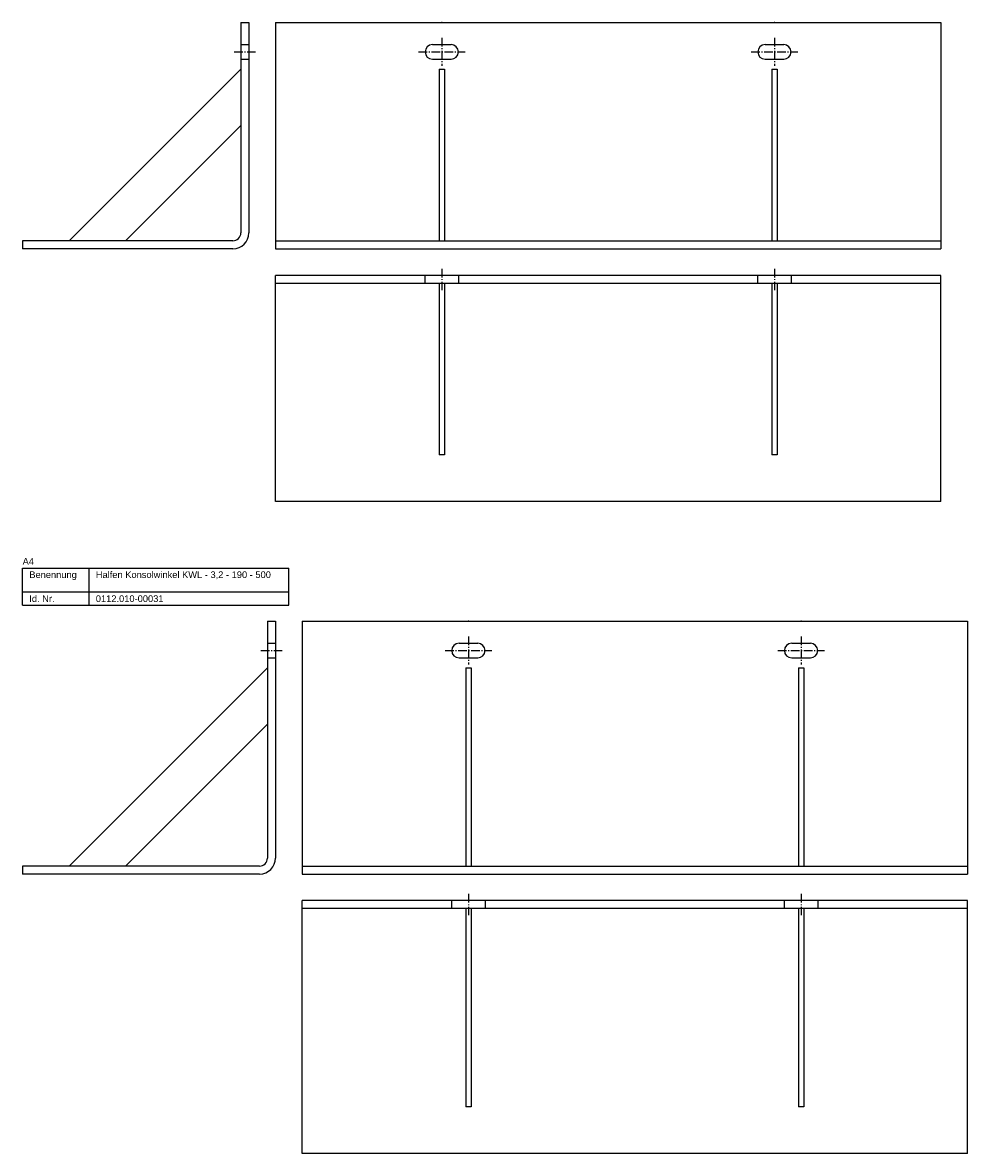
# Model space of a CAD drawing. Header units: millimetres. Extents: x 3683 to 6843, y -2519 to 868.
# Tile 7 of 12: x 3683 to 4393, y -809 to 41. Entities that reach past the tile are written whole.
import ezdxf

# ---------------------------------------------------------------- set-up
doc = ezdxf.new("R2010")
doc.units = ezdxf.units.MM
doc.linetypes.add('MITTELLINIE', pattern=[0.977, 0.65, -0.13, 0.067, -0.13])
doc.linetypes.add('VERDECKT', pattern=[9.525, 6.35, -3.175])
doc.layers.add('HALFEN-KONSOLANKER', color=2, linetype='CONTINUOUS')
doc.styles.add('ARIAL50', font='ARIAL.TTF', dxfattribs={"height": 5})

msp = doc.modelspace()

# ---------------------------------------------------------------- linework, layer by layer
at = {"layer": 'HALFEN-KONSOLANKER'}
for p, q in [((3847.13, 40.77), (3847.13, -117.23)), ((3847.13, 40.77), (3853.13, 40.77)), ((3853.13, 40.77), (3853.13, -117.23)), ((3873.13, 40.77), (4373.13, 40.77)), ((3873.13, 40.77), (3873.13, -129.23)), ((4373.13, 40.77), (4373.13, -129.23)), ((3991.13, 24.27), (4005.13, 24.27)), ((4241.13, 24.27), (4255.13, 24.27)), ((3991.13, 13.27), (4005.13, 13.27)), ((4241.13, 13.27), (4255.13, 13.27)), ((3847.13, 5.77), (3718.13, -123.23)), ((3996.13, 5.77), (3996.13, -123.23)), ((3996.13, 5.77), (4000.13, 5.77)), ((4000.13, 5.77), (4000.13, -123.23)), ((4246.13, 5.77), (4246.13, -123.23)), ((4246.13, 5.77), (4250.13, 5.77)), ((4250.13, 5.77), (4250.13, -123.23)), ((3847.13, -36.65), (3760.56, -123.23)), ((3841.13, -123.23), (3683.13, -123.23)), ((3683.13, -123.23), (3683.13, -129.23)), ((3873.13, -123.23), (4373.13, -123.23)), ((3841.13, -129.23), (3683.13, -129.23)), ((3873.13, -129.23), (4373.13, -129.23)), ((4373.13, -149.23), (3873.13, -149.23)), ((3873.13, -319.23), (3873.13, -149.23)), ((4373.13, -319.23), (4373.13, -149.23)), ((4373.13, -155.23), (3873.13, -155.23)), ((3996.13, -155.23), (3996.13, -284.23)), ((4000.13, -155.23), (4000.13, -284.23)), ((4246.13, -155.23), (4246.13, -284.23)), ((4250.13, -155.23), (4250.13, -284.23)), ((4000.13, -284.23), (3996.13, -284.23)), ((4250.13, -284.23), (4246.13, -284.23)), ((4373.13, -319.23), (3873.13, -319.23)), ((3683.13, -369.23), (3883.13, -369.23)), ((3683.13, -397.23), (3683.13, -369.23)), ((3733.13, -397.23), (3733.13, -369.23)), ((3883.13, -397.23), (3883.13, -369.23)), ((3683.13, -387.23), (3883.13, -387.23)), ((3683.13, -397.23), (3883.13, -397.23)), ((3867.13, -409.23), (3867.13, -587.23)), ((3867.13, -409.23), (3873.13, -409.23)), ((3873.13, -409.23), (3873.13, -587.23)), ((3893.13, -409.23), (4393.13, -409.23)), ((3893.13, -409.23), (3893.13, -599.23)), ((4393.13, -409.23), (4393.13, -599.23)), ((4011.13, -425.73), (4025.13, -425.73)), ((4261.13, -425.73), (4275.13, -425.73)), ((4011.13, -436.73), (4025.13, -436.73)), ((4261.13, -436.73), (4275.13, -436.73)), ((3867.13, -444.23), (3718.13, -593.23)), ((4016.13, -444.23), (4016.13, -593.23)), ((4016.13, -444.23), (4020.13, -444.23)), ((4020.13, -444.23), (4020.13, -593.23)), ((4266.13, -444.23), (4266.13, -593.23)), ((4266.13, -444.23), (4270.13, -444.23)), ((4270.13, -444.23), (4270.13, -593.23)), ((3867.13, -486.65), (3760.56, -593.23)), ((3861.13, -593.23), (3683.13, -593.23)), ((3683.13, -593.23), (3683.13, -599.23)), ((3893.13, -593.23), (4393.13, -593.23)), ((3861.13, -599.23), (3683.13, -599.23)), ((3893.13, -599.23), (4393.13, -599.23)), ((4393.13, -619.23), (3893.13, -619.23)), ((3893.13, -809.23), (3893.13, -619.23)), ((4393.13, -809.23), (4393.13, -619.23)), ((4393.13, -625.23), (3893.13, -625.23)), ((4016.13, -625.23), (4016.13, -774.23)), ((4020.13, -625.23), (4020.13, -774.23)), ((4266.13, -625.23), (4266.13, -774.23)), ((4270.13, -625.23), (4270.13, -774.23)), ((4020.13, -774.23), (4016.13, -774.23)), ((4270.13, -774.23), (4266.13, -774.23)), ((4393.13, -809.23), (3893.13, -809.23))]:
    msp.add_line(p, q, dxfattribs=at)
at = {"layer": 'HALFEN-KONSOLANKER', "color": 1, "linetype": 'MITTELLINIE', "ltscale": 10}
for p, q in [((3998.13, 29.27), (3998.13, 8.27)), ((4248.13, 29.27), (4248.13, 8.27)), ((3842.13, 18.77), (3858.13, 18.77)), ((3980.63, 18.77), (4015.63, 18.77)), ((4230.63, 18.77), (4265.63, 18.77)), ((3998.13, -144.23), (3998.13, -160.23)), ((4248.13, -144.23), (4248.13, -160.23)), ((4018.13, -420.73), (4018.13, -441.73)), ((4268.13, -420.73), (4268.13, -441.73)), ((3862.13, -431.23), (3878.13, -431.23)), ((4000.63, -431.23), (4035.63, -431.23)), ((4250.63, -431.23), (4285.63, -431.23)), ((4018.13, -614.23), (4018.13, -630.23)), ((4268.13, -614.23), (4268.13, -630.23))]:
    msp.add_line(p, q, dxfattribs=at)
at = {"layer": 'HALFEN-KONSOLANKER', "color": 1, "linetype": 'VERDECKT'}
for p, q in [((3847.13, 24.27), (3853.13, 24.27)), ((3847.13, 13.27), (3853.13, 13.27)), ((3985.63, -155.23), (3985.63, -149.23)), ((4010.63, -149.23), (4010.63, -155.23)), ((4235.63, -155.23), (4235.63, -149.23)), ((4260.63, -149.23), (4260.63, -155.23)), ((3867.13, -425.73), (3873.13, -425.73)), ((3867.13, -436.73), (3873.13, -436.73)), ((4005.63, -625.23), (4005.63, -619.23)), ((4030.63, -619.23), (4030.63, -625.23)), ((4255.63, -625.23), (4255.63, -619.23)), ((4280.63, -619.23), (4280.63, -625.23))]:
    msp.add_line(p, q, dxfattribs=at)
at = {"layer": 'HALFEN-KONSOLANKER'}
for centre, radius, start, end in [((3991.13, 18.77), 5.5, 90, 270), ((4005.13, 18.77), 5.5, 270, 90), ((4241.13, 18.77), 5.5, 90, 270), ((4255.13, 18.77), 5.5, 270, 90), ((3841.13, -117.23), 6, 270, 0), ((3841.13, -117.23), 12, 270, 0), ((4011.13, -431.23), 5.5, 90, 270), ((4025.13, -431.23), 5.5, 270, 90), ((4261.13, -431.23), 5.5, 90, 270), ((4275.13, -431.23), 5.5, 270, 90), ((3861.13, -587.23), 6, 270, 0), ((3861.13, -587.23), 12, 270, 0)]:
    msp.add_arc(centre, radius, start, end, dxfattribs=at)
for p in [(3998.13, 40.77), (3998.13, 40.77), (4248.13, 40.77), (4248.13, 40.77), (4018.13, -409.23), (4018.13, -409.23), (4268.13, -409.23), (4268.13, -409.23)]:
    msp.add_point(p, dxfattribs=at)

# ---------------------------------------------------------------- texts
at = {"layer": 'HALFEN-KONSOLANKER', "style": 'ARIAL50'}
for s, p in [('A4', (3683.13, -366.73)), ('Benennung', (3688.13, -376.73)), ('Halfen Konsolwinkel KWL - 3,2 - 190 - 500', (3738.13, -376.73)), ('Id. Nr.', (3688.13, -394.73)), ('0112.010-00031', (3738.13, -394.73))]:
    msp.add_text(s, height=5, dxfattribs=at).set_placement(p)

doc.saveas('drawing.dxf')
